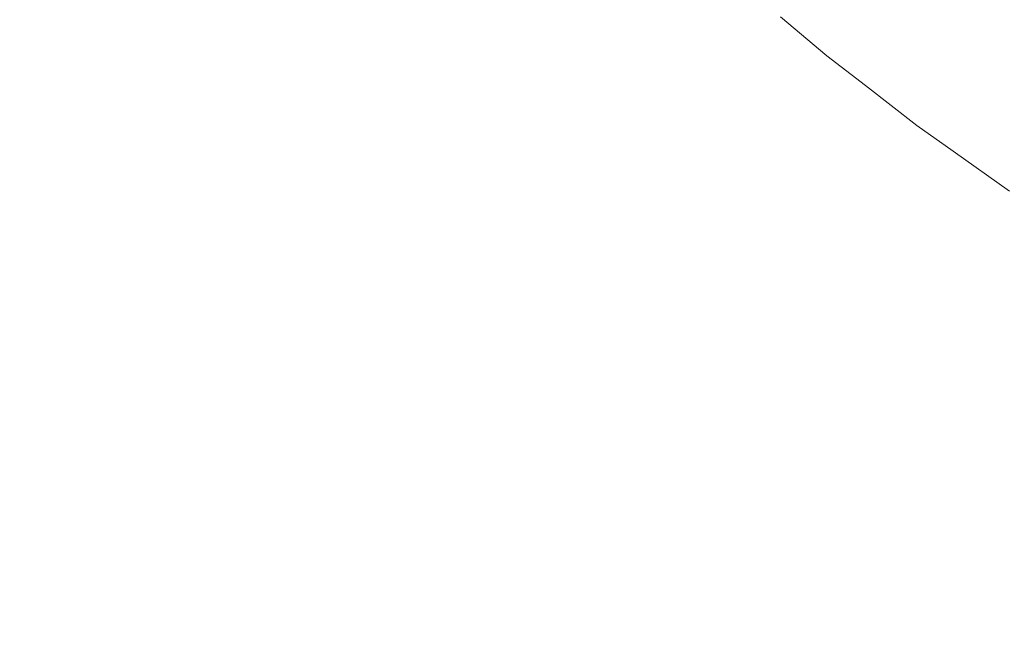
# Model space of a CAD drawing. Header units: centimetres. Extents: x -26 to 27.3, y -25.3 to -23.5.
# Tile 67 of 200: x -8.0766 to -8.003, y -24.9599 to -24.9128. Entities that reach past the tile are written whole.
import ezdxf

# ---------------------------------------------------------------- set-up
doc = ezdxf.new("R2010")
doc.units = ezdxf.units.CM
doc.header["$LTSCALE"] = 2.54
doc.layers.add('Lucido design-1', color=7, linetype='Continuous')

# ---------------------------------------------------------------- blocks, each defined once
blk = doc.blocks.new('Gruppo-4-1')
at = {"color": 7, "linetype": 'Continuous', "lineweight": 9}
blk.add_3dface([(-25.890647, -23.559888, -349.282667), (-25.890647, -25.159888, -349.282667), (27.209353, -25.159888, -349.282667), (27.209353, -23.559888, -349.282667)], dxfattribs=at)
for points, invisible_edges in [([(-8.065078, -24.913407, -350.056326), (-8.071437, -24.905866, -350.056326), (-8.069143, -24.904014, -350.053507), (-8.062865, -24.911459, -350.053507)], 15), ([(-8.050425, -24.913023, -350.044379), (-8.056781, -24.906104, -350.044379), (-8.054921, -24.904467, -350.041082), (-8.048637, -24.911309, -350.041082)], 15), ([(-8.067378, -24.915431, -350.059026), (-8.07382, -24.90779, -350.059026), (-8.071437, -24.905866, -350.056326), (-8.065078, -24.913407, -350.056326)], 15), ([(-8.052284, -24.914805, -350.047528), (-8.058713, -24.907805, -350.047528), (-8.056781, -24.906104, -350.044379), (-8.050425, -24.913023, -350.044379)], 15), ([(-8.037578, -24.913193, -350.030801), (-8.043952, -24.906819, -350.030801), (-8.042598, -24.905521, -350.027215), (-8.03628, -24.911839, -350.027215)], 15), ([(-8.038977, -24.914652, -350.034311), (-8.045411, -24.908218, -350.034311), (-8.043952, -24.906819, -350.030801), (-8.037578, -24.913193, -350.030801)], 15), ([(-8.025738, -24.913382, -350.012247), (-8.032131, -24.90751, -350.012247), (-8.031361, -24.906707, -350.00838), (-8.025003, -24.912547, -350.00838)], 15), ([(-8.014349, -24.913089, -349.757992), (-8.020739, -24.907701, -349.757992), (-8.020017, -24.906881, -349.754038), (-8.013662, -24.912239, -349.754038)], 15), ([(-8.026577, -24.914334, -350.01607), (-8.033009, -24.908426, -350.01607), (-8.032131, -24.90751, -350.012247), (-8.025738, -24.913382, -350.012247)], 15), ([(-8.004559, -24.913907, -349.742473), (-8.010993, -24.908934, -349.742473), (-8.009905, -24.907587, -349.738739), (-8.003529, -24.912515, -349.738739)], 15), ([(-8.069761, -24.917528, -350.061601), (-8.07629, -24.909784, -350.061601), (-8.07382, -24.90779, -350.059026), (-8.067378, -24.915431, -350.059026)], 15), ([(-8.054236, -24.916675, -350.050572), (-8.060743, -24.909591, -350.050572), (-8.058713, -24.907805, -350.047528), (-8.052284, -24.914805, -350.047528)], 15), ([(-8.040474, -24.916215, -350.037741), (-8.046974, -24.909715, -350.037741), (-8.045411, -24.908218, -350.034311), (-8.038977, -24.914652, -350.034311)], 15), ([(-8.015413, -24.914408, -349.766006), (-8.021859, -24.908973, -349.766006), (-8.021353, -24.908399, -349.761983), (-8.014933, -24.913813, -349.761983)], 15), ([(-8.014933, -24.913813, -349.761983), (-8.021353, -24.908399, -349.761983), (-8.020739, -24.907701, -349.757992), (-8.014349, -24.913089, -349.757992)], 15), ([(-8.027517, -24.915403, -350.019843), (-8.033994, -24.909454, -350.019843), (-8.033009, -24.908426, -350.01607), (-8.026577, -24.914334, -350.01607)], 15), ([(-8.015789, -24.914874, -349.770053), (-8.022254, -24.909423, -349.770053), (-8.021859, -24.908973, -349.766006), (-8.015413, -24.914408, -349.766006)], 15), ([(-8.005496, -24.915174, -349.746272), (-8.011983, -24.910159, -349.746272), (-8.010993, -24.908934, -349.742473), (-8.004559, -24.913907, -349.742473)], 15), ([(-8.072223, -24.919695, -350.064046), (-8.078841, -24.911844, -350.064046), (-8.07629, -24.909784, -350.061601), (-8.069761, -24.917528, -350.061601)], 15), ([(-8.056277, -24.918632, -350.053507), (-8.062865, -24.911459, -350.053507), (-8.060743, -24.909591, -350.050572), (-8.054236, -24.916675, -350.050572)], 15), ([(-8.042068, -24.917878, -350.041082), (-8.048637, -24.911309, -350.041082), (-8.046974, -24.909715, -350.037741), (-8.040474, -24.916215, -350.037741)], 15), ([(-8.028559, -24.916586, -350.02356), (-8.035085, -24.910592, -350.02356), (-8.033994, -24.909454, -350.019843), (-8.027517, -24.915403, -350.019843)], 15), ([(-8.016228, -24.915417, -349.778192), (-8.022716, -24.909947, -349.778192), (-8.02254, -24.909748, -349.774117), (-8.016061, -24.91521, -349.774117)], 15), ([(-8.016061, -24.91521, -349.774117), (-8.02254, -24.909748, -349.774117), (-8.022254, -24.909423, -349.770053), (-8.015789, -24.914874, -349.770053)], 15), ([(-8.0297, -24.917883, -350.027215), (-8.03628, -24.911839, -350.027215), (-8.035085, -24.910592, -350.02356), (-8.028559, -24.916586, -350.02356)], 15), ([(-8.016903, -24.916253, -349.996586), (-8.023425, -24.910753, -349.996586), (-8.023109, -24.910395, -349.992612), (-8.016602, -24.915881, -349.992612)], 15), ([(-8.016602, -24.915881, -349.992612), (-8.023109, -24.910395, -349.992612), (-8.022899, -24.910156, -349.988627), (-8.016403, -24.915633, -349.988627)], 15), ([(-8.016403, -24.915633, -349.988627), (-8.022899, -24.910156, -349.988627), (-8.022795, -24.910037, -349.984639), (-8.016303, -24.91551, -349.984639)], 15), ([(-8.019757, -24.912573, -349.982667), (-8.016291, -24.915495, -349.982667), (-8.016303, -24.91551, -349.984639), (-8.022795, -24.910037, -349.984639)], 14), ([(-8.01629, -24.915494, -349.782122), (-8.022781, -24.910021, -349.782122), (-8.022716, -24.909947, -349.778192), (-8.016228, -24.915417, -349.778192)], 15), ([(-8.022781, -24.910021, -349.782122), (-8.01629, -24.915494, -349.782122), (-8.016291, -24.915495, -349.782667), (-8.019757, -24.912573, -349.782667)], 11), ([(-8.006338, -24.916313, -349.75013), (-8.012873, -24.911262, -349.75013), (-8.011983, -24.910159, -349.746272), (-8.005496, -24.915174, -349.746272)], 15), ([(-8.043782, -24.919666, -350.044379), (-8.050425, -24.913023, -350.044379), (-8.048637, -24.911309, -350.041082), (-8.042068, -24.917878, -350.041082)], 15), ([(-8.017803, -24.917368, -350.004477), (-8.024372, -24.91183, -350.004477), (-8.023846, -24.911232, -350.000543), (-8.017303, -24.916748, -350.000543)], 15), ([(-8.017303, -24.916748, -350.000543), (-8.023846, -24.911232, -350.000543), (-8.023425, -24.910753, -349.996586), (-8.016903, -24.916253, -349.996586)], 15), ([(-8.007085, -24.917322, -349.754038), (-8.013662, -24.912239, -349.754038), (-8.012873, -24.911262, -349.75013), (-8.006338, -24.916313, -349.75013)], 15), ([(-7.99695, -24.917168, -349.738739), (-8.003529, -24.912515, -349.738739), (-8.002408, -24.910999, -349.735076), (-7.995894, -24.915606, -349.735076)], 15), ([(-8.07476, -24.921928, -350.066356), (-8.081471, -24.913968, -350.066356), (-8.078841, -24.911844, -350.064046), (-8.072223, -24.919695, -350.064046)], 15), ([(-8.058406, -24.920672, -350.056326), (-8.065078, -24.913407, -350.056326), (-8.062865, -24.911459, -350.053507), (-8.056277, -24.918632, -350.053507)], 15), ([(-8.030939, -24.919291, -350.030801), (-8.037578, -24.913193, -350.030801), (-8.03628, -24.911839, -350.027215), (-8.0297, -24.917883, -350.027215)], 15), ([(-8.018403, -24.918111, -350.00838), (-8.025003, -24.912547, -350.00838), (-8.024372, -24.91183, -350.004477), (-8.017803, -24.917368, -350.004477)], 15), ([(-8.019102, -24.918977, -350.012247), (-8.025738, -24.913382, -350.012247), (-8.025003, -24.912547, -350.00838), (-8.018403, -24.918111, -350.00838)], 15), ([(-8.016291, -24.915495, -349.982667), (-8.019757, -24.912573, -349.982667), (-8.019757, -24.912573, -349.782667), (-8.016291, -24.915495, -349.782667)], 10), ([(-8.007735, -24.918201, -349.757992), (-8.014349, -24.913089, -349.757992), (-8.013662, -24.912239, -349.754038), (-8.007085, -24.917322, -349.754038)], 15), ([(-7.99792, -24.918603, -349.742473), (-8.004559, -24.913907, -349.742473), (-8.003529, -24.912515, -349.738739), (-7.99695, -24.917168, -349.738739)], 15), ([(-8.060617, -24.922791, -350.059026), (-8.067378, -24.915431, -350.059026), (-8.065078, -24.913407, -350.056326), (-8.058406, -24.920672, -350.056326)], 15), ([(-8.045564, -24.921525, -350.047528), (-8.052284, -24.914805, -350.047528), (-8.050425, -24.913023, -350.044379), (-8.043782, -24.919666, -350.044379)], 15), ([(-8.032274, -24.920808, -350.034311), (-8.038977, -24.914652, -350.034311), (-8.037578, -24.913193, -350.030801), (-8.030939, -24.919291, -350.030801)], 15), ([(-8.019899, -24.919964, -350.01607), (-8.026577, -24.914334, -350.01607), (-8.025738, -24.913382, -350.012247), (-8.019102, -24.918977, -350.012247)], 15), ([(-8.008288, -24.918949, -349.761983), (-8.014933, -24.913813, -349.761983), (-8.014349, -24.913089, -349.757992), (-8.007735, -24.918201, -349.757992)], 15), ([(-8.077368, -24.924224, -350.068529), (-8.084175, -24.916151, -350.068529), (-8.081471, -24.913968, -350.066356), (-8.07476, -24.921928, -350.066356)], 15), ([(-8.008743, -24.919564, -349.766006), (-8.015413, -24.914408, -349.766006), (-8.014933, -24.913813, -349.761983), (-8.008288, -24.918949, -349.761983)], 15), ([(-7.998802, -24.919908, -349.746272), (-8.005496, -24.915174, -349.746272), (-8.004559, -24.913907, -349.742473), (-7.99792, -24.918603, -349.742473)], 15), ([(-8.047434, -24.923477, -350.050572), (-8.054236, -24.916675, -350.050572), (-8.052284, -24.914805, -350.047528), (-8.045564, -24.921525, -350.047528)], 15), ([(-8.033704, -24.922433, -350.037741), (-8.040474, -24.916215, -350.037741), (-8.038977, -24.914652, -350.034311), (-8.032274, -24.920808, -350.034311)], 15), ([(-8.020794, -24.921072, -350.019843), (-8.027517, -24.915403, -350.019843), (-8.026577, -24.914334, -350.01607), (-8.019899, -24.919964, -350.01607)], 15), ([(-8.009356, -24.920393, -349.774117), (-8.016061, -24.91521, -349.774117), (-8.015789, -24.914874, -349.770053), (-8.009099, -24.920045, -349.770053)], 15), ([(-8.009099, -24.920045, -349.770053), (-8.015789, -24.914874, -349.770053), (-8.015413, -24.914408, -349.766006), (-8.008743, -24.919564, -349.766006)], 15), ([(-8.062909, -24.924988, -350.061601), (-8.069761, -24.917528, -350.061601), (-8.067378, -24.915431, -350.059026), (-8.060617, -24.922791, -350.059026)], 15), ([(-8.021784, -24.922298, -350.02356), (-8.028559, -24.916586, -350.02356), (-8.027517, -24.915403, -350.019843), (-8.020794, -24.921072, -350.019843)], 15), ([(-8.009868, -24.921086, -349.992612), (-8.016602, -24.915881, -349.992612), (-8.016403, -24.915633, -349.988627), (-8.009679, -24.92083, -349.988627)], 15), ([(-8.009679, -24.92083, -349.988627), (-8.016403, -24.915633, -349.988627), (-8.016303, -24.91551, -349.984639), (-8.009585, -24.920703, -349.984639)], 15), ([(-8.016303, -24.91551, -349.984639), (-8.016291, -24.915495, -349.982667), (-8.013411, -24.917721, -349.982667)], 9), ([(-8.013411, -24.917721, -349.982667), (-8.009574, -24.920687, -349.982667), (-8.009585, -24.920703, -349.984639), (-8.016303, -24.91551, -349.984639)], 14), ([(-8.013411, -24.917721, -349.782667), (-8.016291, -24.915495, -349.782667), (-8.01629, -24.915494, -349.782122)], 10), ([(-8.016291, -24.915495, -349.782667), (-8.013411, -24.917721, -349.782667), (-8.013411, -24.917721, -349.982667), (-8.016291, -24.915495, -349.982667)], 10), ([(-8.009573, -24.920686, -349.782122), (-8.01629, -24.915494, -349.782122), (-8.016228, -24.915417, -349.778192), (-8.009514, -24.920607, -349.778192)], 15), ([(-8.01629, -24.915494, -349.782122), (-8.009573, -24.920686, -349.782122), (-8.009574, -24.920687, -349.782667), (-8.013411, -24.917721, -349.782667)], 11), ([(-8.009514, -24.920607, -349.778192), (-8.016228, -24.915417, -349.778192), (-8.016061, -24.91521, -349.774117), (-8.009356, -24.920393, -349.774117)], 15), ([(-7.999595, -24.921082, -349.75013), (-8.006338, -24.916313, -349.75013), (-8.005496, -24.915174, -349.746272), (-7.998802, -24.919908, -349.746272)], 15), ([(-8.035226, -24.924162, -350.041082), (-8.042068, -24.917878, -350.041082), (-8.040474, -24.916215, -350.037741), (-8.033704, -24.922433, -350.037741)], 15), ([(-8.010531, -24.921983, -350.000543), (-8.017303, -24.916748, -350.000543), (-8.016903, -24.916253, -349.996586), (-8.010152, -24.92147, -349.996586)], 15), ([(-8.010152, -24.92147, -349.996586), (-8.016903, -24.916253, -349.996586), (-8.016602, -24.915881, -349.992612), (-8.009868, -24.921086, -349.992612)], 15), ([(-8.000298, -24.922122, -349.754038), (-8.007085, -24.917322, -349.754038), (-8.006338, -24.916313, -349.75013), (-7.999595, -24.921082, -349.75013)], 15), ([(-8.049391, -24.925518, -350.053507), (-8.056277, -24.918632, -350.053507), (-8.054236, -24.916675, -350.050572), (-8.047434, -24.923477, -350.050572)], 15), ([(-8.022869, -24.923642, -350.027215), (-8.0297, -24.917883, -350.027215), (-8.028559, -24.916586, -350.02356), (-8.021784, -24.922298, -350.02356)], 15), ([(-8.011005, -24.922623, -350.004477), (-8.017803, -24.917368, -350.004477), (-8.017303, -24.916748, -350.000543), (-8.010531, -24.921983, -350.000543)], 15), ([(-8.065277, -24.927257, -350.064046), (-8.072223, -24.919695, -350.064046), (-8.069761, -24.917528, -350.061601), (-8.062909, -24.924988, -350.061601)], 15), ([(-8.036863, -24.926022, -350.044379), (-8.043782, -24.919666, -350.044379), (-8.042068, -24.917878, -350.041082), (-8.035226, -24.924162, -350.041082)], 15), ([(-8.024047, -24.925101, -350.030801), (-8.030939, -24.919291, -350.030801), (-8.0297, -24.917883, -350.027215), (-8.022869, -24.923642, -350.027215)], 15), ([(-8.011573, -24.923391, -350.00838), (-8.018403, -24.918111, -350.00838), (-8.017803, -24.917368, -350.004477), (-8.011005, -24.922623, -350.004477)], 15), ([(-8.009574, -24.920687, -349.982667), (-8.013411, -24.917721, -349.982667), (-8.013411, -24.917721, -349.782667), (-8.009574, -24.920687, -349.782667)], 10), ([(-8.000911, -24.923028, -349.757992), (-8.007735, -24.918201, -349.757992), (-8.007085, -24.917322, -349.754038), (-8.000298, -24.922122, -349.754038)], 15), ([(-8.051431, -24.927647, -350.056326), (-8.058406, -24.920672, -350.056326), (-8.056277, -24.918632, -350.053507), (-8.049391, -24.925518, -350.053507)], 15), ([(-8.012235, -24.924285, -350.012247), (-8.019102, -24.918977, -350.012247), (-8.018403, -24.918111, -350.00838), (-8.011573, -24.923391, -350.00838)], 15), ([(-8.001431, -24.923798, -349.761983), (-8.008288, -24.918949, -349.761983), (-8.007735, -24.918201, -349.757992), (-8.000911, -24.923028, -349.757992)], 15), ([(-8.025317, -24.926674, -350.034311), (-8.032274, -24.920808, -350.034311), (-8.030939, -24.919291, -350.030801), (-8.024047, -24.925101, -350.030801)], 15), ([(-8.012989, -24.925305, -350.01607), (-8.019899, -24.919964, -350.01607), (-8.019102, -24.918977, -350.012247), (-8.012235, -24.924285, -350.012247)], 15), ([(-8.001859, -24.924432, -349.766006), (-8.008743, -24.919564, -349.766006), (-8.008288, -24.918949, -349.761983), (-8.001431, -24.923798, -349.761983)], 15), ([(-8.067717, -24.929596, -350.066356), (-8.07476, -24.921928, -350.066356), (-8.072223, -24.919695, -350.064046), (-8.065277, -24.927257, -350.064046)], 15), ([(-8.038564, -24.927954, -350.047528), (-8.045564, -24.921525, -350.047528), (-8.043782, -24.919666, -350.044379), (-8.036863, -24.926022, -350.044379)], 15), ([(-8.013836, -24.92645, -350.019843), (-8.020794, -24.921072, -350.019843), (-8.019899, -24.919964, -350.01607), (-8.012989, -24.925305, -350.01607)], 15), ([(-8.002437, -24.925287, -349.774117), (-8.009356, -24.920393, -349.774117), (-8.009099, -24.920045, -349.770053), (-8.002195, -24.924928, -349.770053)], 15), ([(-8.002195, -24.924928, -349.770053), (-8.009099, -24.920045, -349.770053), (-8.008743, -24.919564, -349.766006), (-8.001859, -24.924432, -349.766006)], 15), ([(-8.05355, -24.929858, -350.059026), (-8.060617, -24.922791, -350.059026), (-8.058406, -24.920672, -350.056326), (-8.051431, -24.927647, -350.056326)], 15), ([(-8.026677, -24.928358, -350.037741), (-8.033704, -24.922433, -350.037741), (-8.032274, -24.920808, -350.034311), (-8.025317, -24.926674, -350.034311)], 15), ([(-8.00292, -24.926001, -349.992612), (-8.009868, -24.921086, -349.992612), (-8.009679, -24.92083, -349.988627), (-8.002742, -24.925737, -349.988627)], 15), ([(-8.002742, -24.925737, -349.988627), (-8.009679, -24.92083, -349.988627), (-8.009585, -24.920703, -349.984639), (-8.002653, -24.925606, -349.984639)], 15), ([(-8.009585, -24.920703, -349.984639), (-8.009574, -24.920687, -349.982667), (-8.006854, -24.922611, -349.982667)], 9), ([(-8.006854, -24.922611, -349.982667), (-8.002642, -24.92559, -349.982667), (-8.002653, -24.925606, -349.984639), (-8.009585, -24.920703, -349.984639)], 14), ([(-8.006854, -24.922611, -349.782667), (-8.009574, -24.920687, -349.782667), (-8.009573, -24.920686, -349.782122)], 10), ([(-8.009574, -24.920687, -349.782667), (-8.006854, -24.922611, -349.782667), (-8.006854, -24.922611, -349.982667), (-8.009574, -24.920687, -349.982667)], 10), ([(-8.002641, -24.925589, -349.782122), (-8.009573, -24.920686, -349.782122), (-8.009514, -24.920607, -349.778192), (-8.002586, -24.925507, -349.778192)], 15), ([(-8.009573, -24.920686, -349.782122), (-8.002641, -24.925589, -349.782122), (-8.002642, -24.92559, -349.782667), (-8.006854, -24.922611, -349.782667)], 11), ([(-8.002586, -24.925507, -349.778192), (-8.009514, -24.920607, -349.778192), (-8.009356, -24.920393, -349.774117), (-8.002437, -24.925287, -349.774117)], 15), ([(-8.04035, -24.929984, -350.050572), (-8.047434, -24.923477, -350.050572), (-8.045564, -24.921525, -350.047528), (-8.038564, -24.927954, -350.047528)], 15), ([(-8.014773, -24.927717, -350.02356), (-8.021784, -24.922298, -350.02356), (-8.020794, -24.921072, -350.019843), (-8.013836, -24.92645, -350.019843)], 15), ([(-8.003544, -24.926925, -350.000543), (-8.010531, -24.921983, -350.000543), (-8.010152, -24.92147, -349.996586), (-8.003187, -24.926396, -349.996586)], 15), ([(-8.003187, -24.926396, -349.996586), (-8.010152, -24.92147, -349.996586), (-8.009868, -24.921086, -349.992612), (-8.00292, -24.926001, -349.992612)], 15), ([(-8.070226, -24.932, -350.068529), (-8.077368, -24.924224, -350.068529), (-8.07476, -24.921928, -350.066356), (-8.067717, -24.929596, -350.066356)], 15), ([(-8.0158, -24.929106, -350.027215), (-8.022869, -24.923642, -350.027215), (-8.021784, -24.922298, -350.02356), (-8.014773, -24.927717, -350.02356)], 15), ([(-8.00399, -24.927584, -350.004477), (-8.011005, -24.922623, -350.004477), (-8.010531, -24.921983, -350.000543), (-8.003544, -24.926925, -350.000543)], 15), ([(-8.055747, -24.93215, -350.061601), (-8.062909, -24.924988, -350.061601), (-8.060617, -24.922791, -350.059026), (-8.05355, -24.929858, -350.059026)], 15), ([(-8.028124, -24.93015, -350.041082), (-8.035226, -24.924162, -350.041082), (-8.033704, -24.922433, -350.037741), (-8.026677, -24.928358, -350.037741)], 15), ([(-8.004525, -24.928376, -350.00838), (-8.011573, -24.923391, -350.00838), (-8.011005, -24.922623, -350.004477), (-8.00399, -24.927584, -350.004477)], 15), ([(-8.002642, -24.92559, -349.982667), (-8.006854, -24.922611, -349.982667), (-8.006854, -24.922611, -349.782667), (-8.002642, -24.92559, -349.782667)], 10), ([(-8.042218, -24.932106, -350.053507), (-8.049391, -24.925518, -350.053507), (-8.047434, -24.923477, -350.050572), (-8.04035, -24.929984, -350.050572)], 15), ([(-8.016915, -24.930614, -350.030801), (-8.024047, -24.925101, -350.030801), (-8.022869, -24.923642, -350.027215), (-8.0158, -24.929106, -350.027215)], 15), ([(-8.005148, -24.929298, -350.012247), (-8.012235, -24.924285, -350.012247), (-8.011573, -24.923391, -350.00838), (-8.004525, -24.928376, -350.00838)], 15), ([(-8.072799, -24.934466, -350.070559), (-8.080044, -24.926578, -350.070559), (-8.077368, -24.924224, -350.068529), (-8.070226, -24.932, -350.068529)], 15), ([(-8.02968, -24.932077, -350.044379), (-8.036863, -24.926022, -350.044379), (-8.035226, -24.924162, -350.041082), (-8.028124, -24.93015, -350.041082)], 15), ([(-8.005858, -24.930349, -350.01607), (-8.012989, -24.925305, -350.01607), (-8.012235, -24.924285, -350.012247), (-8.005148, -24.929298, -350.012247)], 15), ([(-8.058016, -24.934518, -350.064046), (-8.065277, -24.927257, -350.064046), (-8.062909, -24.924988, -350.061601), (-8.055747, -24.93215, -350.061601)], 15), ([(-8.018117, -24.932239, -350.034311), (-8.025317, -24.926674, -350.034311), (-8.024047, -24.925101, -350.030801), (-8.016915, -24.930614, -350.030801)], 15), ([(-8.006656, -24.931528, -350.019843), (-8.013836, -24.92645, -350.019843), (-8.012989, -24.925305, -350.01607), (-8.005858, -24.930349, -350.01607)], 15), ([(-8.044166, -24.934319, -350.056326), (-8.051431, -24.927647, -350.056326), (-8.049391, -24.925518, -350.053507), (-8.042218, -24.932106, -350.053507)], 15), ([(-8.031298, -24.934081, -350.047528), (-8.038564, -24.927954, -350.047528), (-8.036863, -24.926022, -350.044379), (-8.02968, -24.932077, -350.044379)], 15), ([(-7.996019, -24.931023, -349.996586), (-8.003187, -24.926396, -349.996586), (-8.00292, -24.926001, -349.992612), (-7.995768, -24.930616, -349.992612)], 15), ([(-8.075432, -24.93699, -350.072442), (-8.082782, -24.928988, -350.072442), (-8.080044, -24.926578, -350.070559), (-8.072799, -24.934466, -350.070559)], 15), ([(-8.019404, -24.933979, -350.037741), (-8.026677, -24.928358, -350.037741), (-8.025317, -24.926674, -350.034311), (-8.018117, -24.932239, -350.034311)], 15), ([(-8.007538, -24.932834, -350.02356), (-8.014773, -24.927717, -350.02356), (-8.013836, -24.92645, -350.019843), (-8.006656, -24.931528, -350.019843)], 15), ([(-7.996353, -24.931565, -350.000543), (-8.003544, -24.926925, -350.000543), (-8.003187, -24.926396, -349.996586), (-7.996019, -24.931023, -349.996586)], 15), ([(-8.060355, -24.936958, -350.066356), (-8.067717, -24.929596, -350.066356), (-8.065277, -24.927257, -350.064046), (-8.058016, -24.934518, -350.064046)], 15), ([(-7.996771, -24.932244, -350.004477), (-8.00399, -24.927584, -350.004477), (-8.003544, -24.926925, -350.000543), (-7.996353, -24.931565, -350.000543)], 15), ([(-8.04619, -24.936619, -350.059026), (-8.05355, -24.929858, -350.059026), (-8.051431, -24.927647, -350.056326), (-8.044166, -24.934319, -350.056326)], 15), ([(-8.032996, -24.936184, -350.050572), (-8.04035, -24.929984, -350.050572), (-8.038564, -24.927954, -350.047528), (-8.031298, -24.934081, -350.047528)], 15), ([(-8.008505, -24.934265, -350.027215), (-8.0158, -24.929106, -350.027215), (-8.014773, -24.927717, -350.02356), (-8.007538, -24.932834, -350.02356)], 15), ([(-7.997271, -24.933057, -350.00838), (-8.004525, -24.928376, -350.00838), (-8.00399, -24.927584, -350.004477), (-7.996771, -24.932244, -350.004477)], 15), ([(-8.078122, -24.939568, -350.074176), (-8.085579, -24.93145, -350.074176), (-8.082782, -24.928988, -350.072442), (-8.075432, -24.93699, -350.072442)], 15), ([(-8.020774, -24.935831, -350.041082), (-8.028124, -24.93015, -350.041082), (-8.026677, -24.928358, -350.037741), (-8.019404, -24.933979, -350.037741)], 15), ([(-7.997855, -24.934004, -350.012247), (-8.005148, -24.929298, -350.012247), (-8.004525, -24.928376, -350.00838), (-7.997271, -24.933057, -350.00838)], 15), ([(-8.062759, -24.939467, -350.068529), (-8.070226, -24.932, -350.068529), (-8.067717, -24.929596, -350.066356), (-8.060355, -24.936958, -350.066356)], 15), ([(-8.009556, -24.935819, -350.030801), (-8.016915, -24.930614, -350.030801), (-8.0158, -24.929106, -350.027215), (-8.008505, -24.934265, -350.027215)], 15), ([(-7.99852, -24.935085, -350.01607), (-8.005858, -24.930349, -350.01607), (-8.005148, -24.929298, -350.012247), (-7.997855, -24.934004, -350.012247)], 15), ([(-8.048287, -24.939002, -350.061601), (-8.055747, -24.93215, -350.061601), (-8.05355, -24.929858, -350.059026), (-8.04619, -24.936619, -350.059026)], 15), ([(-8.034773, -24.938384, -350.053507), (-8.042218, -24.932106, -350.053507), (-8.04035, -24.929984, -350.050572), (-8.032996, -24.936184, -350.050572)], 15), ([(-8.022247, -24.937823, -350.044379), (-8.02968, -24.932077, -350.044379), (-8.028124, -24.93015, -350.041082), (-8.020774, -24.935831, -350.041082)], 15), ([(-7.999266, -24.936297, -350.019843), (-8.006656, -24.931528, -350.019843), (-8.005858, -24.930349, -350.01607), (-7.99852, -24.935085, -350.01607)], 15), ([(-8.010688, -24.937494, -350.034311), (-8.018117, -24.932239, -350.034311), (-8.016915, -24.930614, -350.030801), (-8.009556, -24.935819, -350.030801)], 15), ([(-8.000093, -24.937639, -350.02356), (-8.007538, -24.932834, -350.02356), (-8.006656, -24.931528, -350.019843), (-7.999266, -24.936297, -350.019843)], 15), ([(-8.065225, -24.94204, -350.070559), (-8.072799, -24.934466, -350.070559), (-8.070226, -24.932, -350.068529), (-8.062759, -24.939467, -350.068529)], 15), ([(-8.050454, -24.941464, -350.064046), (-8.058016, -24.934518, -350.064046), (-8.055747, -24.93215, -350.061601), (-8.048287, -24.939002, -350.061601)], 15), ([(-8.036625, -24.940678, -350.056326), (-8.044166, -24.934319, -350.056326), (-8.042218, -24.932106, -350.053507), (-8.034773, -24.938384, -350.053507)], 15), ([(-8.023778, -24.939893, -350.047528), (-8.031298, -24.934081, -350.047528), (-8.02968, -24.932077, -350.044379), (-8.022247, -24.937823, -350.044379)], 15), ([(-8.0119, -24.939287, -350.037741), (-8.019404, -24.933979, -350.037741), (-8.018117, -24.932239, -350.034311), (-8.010688, -24.937494, -350.034311)], 15), ([(-8.000998, -24.93911, -350.027215), (-8.008505, -24.934265, -350.027215), (-8.007538, -24.932834, -350.02356), (-8.000093, -24.937639, -350.02356)], 15), ([(-8.025386, -24.942067, -350.050572), (-8.032996, -24.936184, -350.050572), (-8.031298, -24.934081, -350.047528), (-8.023778, -24.939893, -350.047528)], 15), ([(-8.01319, -24.941196, -350.041082), (-8.020774, -24.935831, -350.041082), (-8.019404, -24.933979, -350.037741), (-8.0119, -24.939287, -350.037741)], 15), ([(-8.067749, -24.944673, -350.072442), (-8.075432, -24.93699, -350.072442), (-8.072799, -24.934466, -350.070559), (-8.065225, -24.94204, -350.070559)], 15), ([(-8.052687, -24.944001, -350.066356), (-8.060355, -24.936958, -350.066356), (-8.058016, -24.934518, -350.064046), (-8.050454, -24.941464, -350.064046)], 15), ([(-8.038549, -24.943061, -350.059026), (-8.04619, -24.936619, -350.059026), (-8.044166, -24.934319, -350.056326), (-8.036625, -24.940678, -350.056326)], 15), ([(-8.001982, -24.940707, -350.030801), (-8.009556, -24.935819, -350.030801), (-8.008505, -24.934265, -350.027215), (-8.000998, -24.93911, -350.027215)], 15), ([(-8.027067, -24.94434, -350.053507), (-8.034773, -24.938384, -350.053507), (-8.032996, -24.936184, -350.050572), (-8.025386, -24.942067, -350.050572)], 15), ([(-8.014577, -24.943248, -350.044379), (-8.022247, -24.937823, -350.044379), (-8.020774, -24.935831, -350.041082), (-8.01319, -24.941196, -350.041082)], 15), ([(-8.003042, -24.942429, -350.034311), (-8.010688, -24.937494, -350.034311), (-8.009556, -24.935819, -350.030801), (-8.001982, -24.940707, -350.030801)], 15), ([(-8.070327, -24.947363, -350.074176), (-8.078122, -24.939568, -350.074176), (-8.075432, -24.93699, -350.072442), (-8.067749, -24.944673, -350.072442)], 15), ([(-8.054983, -24.946609, -350.068529), (-8.062759, -24.939467, -350.068529), (-8.060355, -24.936958, -350.066356), (-8.052687, -24.944001, -350.066356)], 15), ([(-8.040543, -24.945531, -350.061601), (-8.048287, -24.939002, -350.061601), (-8.04619, -24.936619, -350.059026), (-8.038549, -24.943061, -350.059026)], 15), ([(-8.016019, -24.945381, -350.047528), (-8.023778, -24.939893, -350.047528), (-8.022247, -24.937823, -350.044379), (-8.014577, -24.943248, -350.044379)], 15), ([(-8.004176, -24.944271, -350.037741), (-8.0119, -24.939287, -350.037741), (-8.010688, -24.937494, -350.034311), (-8.003042, -24.942429, -350.034311)], 15), ([(-8.02882, -24.94671, -350.056326), (-8.036625, -24.940678, -350.056326), (-8.034773, -24.938384, -350.053507), (-8.027067, -24.94434, -350.053507)], 15), ([(-8.042603, -24.948082, -350.064046), (-8.050454, -24.941464, -350.064046), (-8.048287, -24.939002, -350.061601), (-8.040543, -24.945531, -350.061601)], 15), ([(-8.005384, -24.946233, -350.041082), (-8.01319, -24.941196, -350.041082), (-8.0119, -24.939287, -350.037741), (-8.004176, -24.944271, -350.037741)], 15), ([(-8.072954, -24.950104, -350.075757), (-8.080863, -24.942195, -350.075757), (-8.078122, -24.939568, -350.074176), (-8.070327, -24.947363, -350.074176)], 15), ([(-8.057337, -24.949285, -350.070559), (-8.065225, -24.94204, -350.070559), (-8.062759, -24.939467, -350.068529), (-8.054983, -24.946609, -350.068529)], 15), ([(-8.017532, -24.947621, -350.050572), (-8.025386, -24.942067, -350.050572), (-8.023778, -24.939893, -350.047528), (-8.016019, -24.945381, -350.047528)], 15), ([(-8.030642, -24.949173, -350.059026), (-8.038549, -24.943061, -350.059026), (-8.036625, -24.940678, -350.056326), (-8.02882, -24.94671, -350.056326)], 15), ([(-7.995193, -24.947034, -350.034311), (-8.003042, -24.942429, -350.034311), (-8.001982, -24.940707, -350.030801), (-7.994207, -24.94527, -350.030801)], 15), ([(-8.044727, -24.950712, -350.066356), (-8.052687, -24.944001, -350.066356), (-8.050454, -24.941464, -350.064046), (-8.042603, -24.948082, -350.064046)], 15), ([(-8.006683, -24.948343, -350.044379), (-8.014577, -24.943248, -350.044379), (-8.01319, -24.941196, -350.041082), (-8.005384, -24.946233, -350.041082)], 15), ([(-8.075626, -24.952892, -350.077181), (-8.083651, -24.944867, -350.077181), (-8.080863, -24.942195, -350.075757), (-8.072954, -24.950104, -350.075757)], 15), ([(-8.059747, -24.952023, -350.072442), (-8.067749, -24.944673, -350.072442), (-8.065225, -24.94204, -350.070559), (-8.057337, -24.949285, -350.070559)], 15), ([(-8.019116, -24.949964, -350.053507), (-8.027067, -24.94434, -350.053507), (-8.025386, -24.942067, -350.050572), (-8.017532, -24.947621, -350.050572)], 15), ([(-7.996249, -24.948924, -350.037741), (-8.004176, -24.944271, -350.037741), (-8.003042, -24.942429, -350.034311), (-7.995193, -24.947034, -350.034311)], 15), ([(-8.032529, -24.951725, -350.061601), (-8.040543, -24.945531, -350.061601), (-8.038549, -24.943061, -350.059026), (-8.030642, -24.949173, -350.059026)], 15), ([(-8.008033, -24.950535, -350.047528), (-8.016019, -24.945381, -350.047528), (-8.014577, -24.943248, -350.044379), (-8.006683, -24.948343, -350.044379)], 15), ([(-8.04691, -24.953416, -350.068529), (-8.054983, -24.946609, -350.068529), (-8.052687, -24.944001, -350.066356), (-8.044727, -24.950712, -350.066356)], 15), ([(-8.020767, -24.952406, -350.056326), (-8.02882, -24.94671, -350.056326), (-8.027067, -24.94434, -350.053507), (-8.019116, -24.949964, -350.053507)], 15), ([(-7.997372, -24.950935, -350.041082), (-8.005384, -24.946233, -350.041082), (-8.004176, -24.944271, -350.037741), (-7.996249, -24.948924, -350.037741)], 15), ([(-8.078339, -24.955723, -350.078446), (-8.086482, -24.94758, -350.078446), (-8.083651, -24.944867, -350.077181), (-8.075626, -24.952892, -350.077181)], 15), ([(-8.062209, -24.95482, -350.074176), (-8.070327, -24.947363, -350.074176), (-8.067749, -24.944673, -350.072442), (-8.059747, -24.952023, -350.072442)], 15), ([(-8.034479, -24.954362, -350.064046), (-8.042603, -24.948082, -350.064046), (-8.040543, -24.945531, -350.061601), (-8.032529, -24.951725, -350.061601)], 15), ([(-8.00945, -24.952837, -350.050572), (-8.017532, -24.947621, -350.050572), (-8.016019, -24.945381, -350.047528), (-8.008033, -24.950535, -350.047528)], 15), ([(-8.049149, -24.956189, -350.070559), (-8.057337, -24.949285, -350.070559), (-8.054983, -24.946609, -350.068529), (-8.04691, -24.953416, -350.068529)], 15), ([(-7.99858, -24.953097, -350.044379), (-8.006683, -24.948343, -350.044379), (-8.005384, -24.946233, -350.041082), (-7.997372, -24.950935, -350.041082)], 15), ([(-8.064717, -24.95767, -350.075757), (-8.072954, -24.950104, -350.075757), (-8.070327, -24.947363, -350.074176), (-8.062209, -24.95482, -350.074176)], 15), ([(-8.022482, -24.954944, -350.059026), (-8.030642, -24.949173, -350.059026), (-8.02882, -24.94671, -350.056326), (-8.020767, -24.952406, -350.056326)], 15), ([(-8.036489, -24.95708, -350.066356), (-8.044727, -24.950712, -350.066356), (-8.042603, -24.948082, -350.064046), (-8.034479, -24.954362, -350.064046)], 15), ([(-8.010933, -24.955245, -350.053507), (-8.019116, -24.949964, -350.053507), (-8.017532, -24.947621, -350.050572), (-8.00945, -24.952837, -350.050572)], 15), ([(-7.999836, -24.955345, -350.047528), (-8.008033, -24.950535, -350.047528), (-8.006683, -24.948343, -350.044379), (-7.99858, -24.953097, -350.044379)], 15), ([(-8.051441, -24.959027, -350.072442), (-8.059747, -24.952023, -350.072442), (-8.057337, -24.949285, -350.070559), (-8.049149, -24.956189, -350.070559)], 15), ([(-8.024259, -24.957574, -350.061601), (-8.032529, -24.951725, -350.061601), (-8.030642, -24.949173, -350.059026), (-8.022482, -24.954944, -350.059026)], 15), ([(-8.067268, -24.960569, -350.077181), (-8.075626, -24.952892, -350.077181), (-8.072954, -24.950104, -350.075757), (-8.064717, -24.95767, -350.075757)], 15), ([(-8.012479, -24.957755, -350.056326), (-8.020767, -24.952406, -350.056326), (-8.019116, -24.949964, -350.053507), (-8.010933, -24.955245, -350.053507)], 15), ([(-8.038555, -24.959873, -350.068529), (-8.04691, -24.953416, -350.068529), (-8.044727, -24.950712, -350.066356), (-8.036489, -24.95708, -350.066356)], 15), ([(-8.001154, -24.957705, -350.050572), (-8.00945, -24.952837, -350.050572), (-8.008033, -24.950535, -350.047528), (-7.999836, -24.955345, -350.047528)], 15), ([(-8.026096, -24.960291, -350.064046), (-8.034479, -24.954362, -350.064046), (-8.032529, -24.951725, -350.061601), (-8.024259, -24.957574, -350.061601)], 15), ([(-8.053781, -24.961925, -350.074176), (-8.062209, -24.95482, -350.074176), (-8.059747, -24.952023, -350.072442), (-8.051441, -24.959027, -350.072442)], 15), ([(-8.014085, -24.960364, -350.059026), (-8.022482, -24.954944, -350.059026), (-8.020767, -24.952406, -350.056326), (-8.012479, -24.957755, -350.056326)], 15), ([(-8.069859, -24.963512, -350.078446), (-8.078339, -24.955723, -350.078446), (-8.075626, -24.952892, -350.077181), (-8.067268, -24.960569, -350.077181)], 15), ([(-8.002533, -24.960174, -350.053507), (-8.010933, -24.955245, -350.053507), (-8.00945, -24.952837, -350.050572), (-8.001154, -24.957705, -350.050572)], 15), ([(-8.040675, -24.962739, -350.070559), (-8.049149, -24.956189, -350.070559), (-8.04691, -24.953416, -350.068529), (-8.038555, -24.959873, -350.068529)], 15), ([(-8.027989, -24.963092, -350.066356), (-8.036489, -24.95708, -350.066356), (-8.034479, -24.954362, -350.064046), (-8.026096, -24.960291, -350.064046)], 15), ([(-8.056166, -24.964879, -350.075757), (-8.064717, -24.95767, -350.075757), (-8.062209, -24.95482, -350.074176), (-8.053781, -24.961925, -350.074176)], 15), ([(-8.015749, -24.963067, -350.061601), (-8.024259, -24.957574, -350.061601), (-8.022482, -24.954944, -350.059026), (-8.014085, -24.960364, -350.059026)], 15), ([(-8.003971, -24.962748, -350.056326), (-8.012479, -24.957755, -350.056326), (-8.010933, -24.955245, -350.053507), (-8.002533, -24.960174, -350.053507)], 15), ([(-8.072483, -24.966494, -350.07955), (-8.081088, -24.958591, -350.07955), (-8.078339, -24.955723, -350.078446), (-8.069859, -24.963512, -350.078446)], 15), ([(-8.042844, -24.965672, -350.072442), (-8.051441, -24.959027, -350.072442), (-8.049149, -24.956189, -350.070559), (-8.040675, -24.962739, -350.070559)], 15), ([(-8.058592, -24.967884, -350.077181), (-8.067268, -24.960569, -350.077181), (-8.064717, -24.95767, -350.075757), (-8.056166, -24.964879, -350.075757)], 15), ([(-8.029935, -24.965971, -350.068529), (-8.038555, -24.959873, -350.068529), (-8.036489, -24.95708, -350.066356), (-8.027989, -24.963092, -350.066356)], 15), ([(-8.017469, -24.965859, -350.064046), (-8.026096, -24.960291, -350.064046), (-8.024259, -24.957574, -350.061601), (-8.015749, -24.963067, -350.061601)], 15), ([(-8.005465, -24.965422, -350.059026), (-8.014085, -24.960364, -350.059026), (-8.012479, -24.957755, -350.056326), (-8.003971, -24.962748, -350.056326)], 15), ([(-8.075138, -24.969511, -350.080489), (-8.083869, -24.961492, -350.080489), (-8.081088, -24.958591, -350.07955), (-8.072483, -24.966494, -350.07955)], 15), ([(-8.045059, -24.968667, -350.074176), (-8.053781, -24.961925, -350.074176), (-8.051441, -24.959027, -350.072442), (-8.042844, -24.965672, -350.072442)], 15), ([(-8.03193, -24.968924, -350.070559), (-8.040675, -24.962739, -350.070559), (-8.038555, -24.959873, -350.068529), (-8.029935, -24.965971, -350.068529)], 15)]:
    blk.add_3dface(points, dxfattribs=dict(at, invisible_edges=invisible_edges))

msp = doc.modelspace()

# ---------------------------------------------------------------- block references
at = {"layer": 'Lucido design-1', "color": 7}
msp.add_blockref('Gruppo-4-1', (0, 0), dxfattribs=at)

doc.saveas('drawing.dxf')
